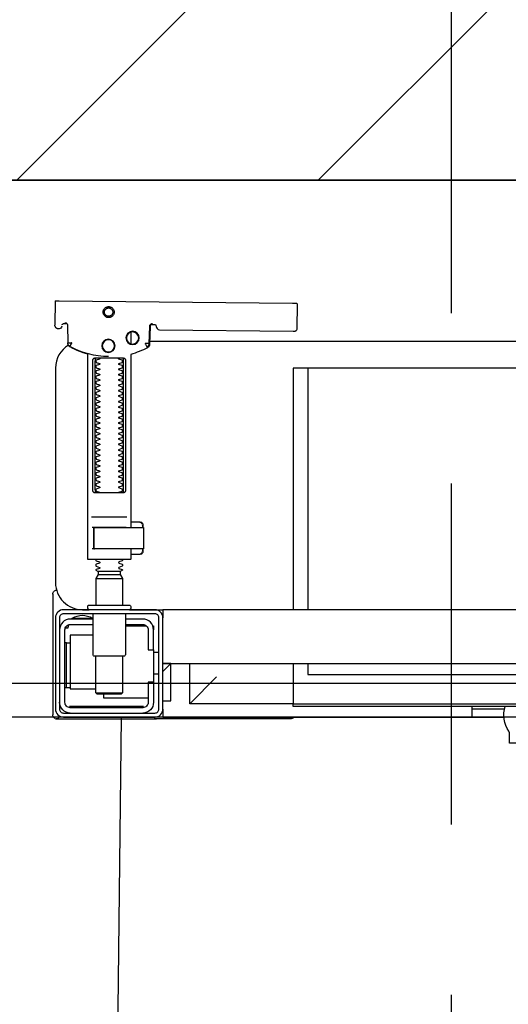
# Model space of a CAD drawing. Header units: millimetres. Extents: x 28600 to 181045, y -399112 to -163690.
# Tile 112 of 256: x 60853 to 60872, y -197765 to -197729. Entities that reach past the tile are written whole.
import ezdxf

# ---------------------------------------------------------------- set-up
doc = ezdxf.new("R2010")
doc.units = ezdxf.units.MM
doc.linetypes.add('HIDDEN', pattern=[9.525, 6.35, -3.175])
doc.layers.get('0').update_dxf_attribs({"color": 8})
for name, color, linetype in [('!! 0_Istn-cienka', 8, 'Continuous'), ('!! 1_hatch projektowane ściany', 8, 'Continuous'), ('!! 1_PROJ Sciany', 8, 'Continuous'), ('!! 1_zabudowa GK', 8, 'Continuous'), ('!! 2_wypos-sanitarne', 8, 'Continuous')]:
    doc.layers.add(name, color=color, linetype=linetype)
doc.layers.add('!!_@ wypos sanit nd', color=8, linetype='Continuous', plot=False)

# ---------------------------------------------------------------- blocks, each defined once
blk = doc.blocks.new('A$C324a30b8')
for points in [[(0.17552, 0), (0.17692, -0.11958)], [(-0.17552, 0), (0.17552, 0)]]:
    blk.add_lwpolyline(points)
blk = doc.blocks.new('A$C4ebe9e89')
for points in [[(0.16424, 0.15596), (0.16327, 0.15595), (0.16304, 0.15592), (0.16283, 0.15584), (0.16262, 0.15571), (0.16265, 0.15575), (0.16259, 0.15555), (0.16257, 0.15535, -0.157432), (0.16238, 0.15476), (0.1621, 0.15436, -0.241147), (0.16129, 0.15393), (0.1115, 0.15346), (0.11134, 0.15345), (0.11119, 0.15345), (0.11107, 0.15345), (0.11094, 0.15346), (0.11078, 0.15348), (0.11062, 0.15353), (0.11047, 0.15361), (0.11033, 0.15371), (0.11022, 0.15383), (0.11012, 0.15397), (0.11005, 0.15412), (0.11001, 0.15428), (0.11, 0.15445), (0.10995, 0.16345), (0.11023, 0.16384)], [(0.19647, 0.15658), (0.19626, 0.15656), (0.19605, 0.15648), (0.19585, 0.15635), (0.19566, 0.15614, 0.132231), (0.19551, 0.15564), (0.19546, 0.14909)], [(0.19768, 0.15528, 0.415336), (0.19869, 0.15429)], [(0.19885, 0.1543), (0.19898, 0.1543), (0.19913, 0.15431), (0.19927, 0.15434), (0.19941, 0.1544), (0.19953, 0.15447), (0.19965, 0.15456), (0.19975, 0.15466), (0.20007, 0.15512, 0.158481), (0.20026, 0.15571)], [(0.18031, 0.14393, 0.125713), (0.19466, 0.14774, 0.121439), (0.19519, 0.14823, -0.262119), (0.2, 0.13968), (0.2, 0.05968, -0.414214), (0.19, 0.04968), (0.18752, 0.04968, 0.405519), (0.188, 0.05018), (0.188, 0.05088, 0.414214), (0.1875, 0.05138), (0.1725, 0.05138, 0.414214), (0.172, 0.05088), (0.172, 0.05018, 0.405519), (0.17249, 0.04968, 0.001664), (0.15993, 0.04968)], [(0.172, 0.07232), (0.172, 0.06852, 0.414214), (0.1722, 0.06832), (0.18462, 0.06832), (0.1878, 0.06832, 0.414214), (0.188, 0.06852), (0.188, 0.14485), (0.18885, 0.1451), (0.18969, 0.14537), (0.19052, 0.14568), (0.19134, 0.146), (0.19215, 0.14635), (0.19295, 0.14672), (0.19374, 0.14712), (0.19456, 0.14756), (0.19465, 0.14762), (0.19473, 0.14768), (0.19481, 0.14775), (0.19488, 0.14782), (0.19495, 0.1479), (0.19502, 0.14799)], [(0.17647, 0.09332, 0.182836), (0.17637, 0.09341), (0.17515, 0.09381, 0.050055), (0.175, 0.09408), (0.175, 0.09436, 0.050055), (0.17515, 0.09462), (0.17637, 0.09503, 0.719897), (0.17637, 0.09541), (0.17515, 0.09581, 0.050055), (0.175, 0.09608), (0.175, 0.09636, 0.050055), (0.17515, 0.09662), (0.17637, 0.09703, 0.719897), (0.17637, 0.09741), (0.17515, 0.09781, 0.050055), (0.175, 0.09808), (0.175, 0.09836, 0.050055), (0.17515, 0.09862), (0.17637, 0.09903, 0.719897), (0.17637, 0.09941), (0.17515, 0.09981, 0.050055), (0.175, 0.10008), (0.175, 0.10036, 0.050055), (0.17515, 0.10062), (0.17637, 0.10103, 0.719897), (0.17637, 0.10141), (0.17515, 0.10181, 0.050055), (0.175, 0.10208), (0.175, 0.10236, 0.050055), (0.17515, 0.10262), (0.17637, 0.10303, 0.719897), (0.17637, 0.10341), (0.17515, 0.10381, 0.050055), (0.175, 0.10408), (0.175, 0.10436, 0.050055), (0.17515, 0.10462), (0.17637, 0.10503, 0.719897), (0.17637, 0.10541), (0.17515, 0.10581, 0.050055), (0.175, 0.10608), (0.175, 0.10636, 0.050055), (0.17515, 0.10662), (0.17637, 0.10703, 0.719897), (0.17637, 0.10741), (0.17515, 0.10781, 0.050055), (0.175, 0.10808), (0.175, 0.10836, 0.050055), (0.17515, 0.10862), (0.17637, 0.10903, 0.719897), (0.17637, 0.10941), (0.17515, 0.10981, 0.050055), (0.175, 0.11008), (0.175, 0.11036, 0.050055), (0.17515, 0.11062), (0.17637, 0.11103, 0.719897), (0.17637, 0.11141), (0.17515, 0.11181, 0.050055), (0.175, 0.11208), (0.175, 0.11236, 0.050055), (0.17515, 0.11262), (0.17637, 0.11303, 0.719897), (0.17637, 0.11341), (0.17515, 0.11381, 0.050055), (0.175, 0.11408), (0.175, 0.11436, 0.050055), (0.17515, 0.11462), (0.17637, 0.11503, 0.719897), (0.17637, 0.11541), (0.17515, 0.11581, 0.050055), (0.175, 0.11608), (0.175, 0.11636, 0.050055), (0.17515, 0.11662), (0.17637, 0.11703, 0.719897), (0.17637, 0.11741), (0.17515, 0.11781, 0.050055), (0.175, 0.11808), (0.175, 0.11836, 0.050055), (0.17515, 0.11862), (0.17637, 0.11903, 0.719897), (0.17637, 0.11941), (0.17515, 0.11981, 0.050055), (0.175, 0.12008), (0.175, 0.12036, 0.050055), (0.17515, 0.12062), (0.17637, 0.12103, 0.719897), (0.17637, 0.12141), (0.17515, 0.12181, 0.050055), (0.175, 0.12208), (0.175, 0.12236, 0.050055), (0.17515, 0.12262), (0.17637, 0.12303, 0.719897), (0.17637, 0.12341), (0.17515, 0.12381, 0.050055), (0.175, 0.12408), (0.175, 0.12436, 0.050055), (0.17515, 0.12462), (0.17637, 0.12503, 0.719897), (0.17637, 0.12541), (0.17515, 0.12581, 0.050055), (0.175, 0.12608), (0.175, 0.12636, 0.050055), (0.17515, 0.12662), (0.17637, 0.12703, 0.719897), (0.17637, 0.12741), (0.17515, 0.12781, 0.050055), (0.175, 0.12808), (0.175, 0.12836, 0.050055), (0.17515, 0.12862), (0.17637, 0.12903, 0.719897), (0.17637, 0.12941), (0.17515, 0.12981, 0.050055), (0.175, 0.13008), (0.175, 0.13036, 0.050055), (0.17515, 0.13062), (0.17637, 0.13103, 0.719897), (0.17637, 0.13141), (0.17515, 0.13181, 0.050055), (0.175, 0.13208), (0.175, 0.13236, 0.050055), (0.17515, 0.13262), (0.17637, 0.13303, 0.719897), (0.17637, 0.13341), (0.17515, 0.13381, 0.050055), (0.175, 0.13408), (0.175, 0.13436, 0.050055), (0.17515, 0.13462), (0.17637, 0.13503, 0.719897), (0.17637, 0.13541), (0.17515, 0.13581, 0.050055), (0.175, 0.13608), (0.175, 0.13636, 0.050055), (0.17515, 0.13662), (0.17637, 0.13703, 0.719897), (0.17637, 0.13741), (0.17515, 0.13781, 0.050055), (0.175, 0.13808), (0.175, 0.13836, 0.050055), (0.17515, 0.13862), (0.17637, 0.13903, 0.719897), (0.17637, 0.13941), (0.17515, 0.13981, 0.050055), (0.175, 0.14008), (0.175, 0.14036, 0.050055), (0.17515, 0.14062), (0.17637, 0.14103, 0.719897), (0.17637, 0.14141), (0.17515, 0.14181, 0.050055), (0.175, 0.14208), (0.175, 0.14236, 0.050055), (0.17515, 0.14262), (0.17637, 0.14303, 0.474594), (0.17647, 0.14332)], [(0.18353, 0.14332, 0.474594), (0.18364, 0.14303), (0.18486, 0.14262, 0.050055), (0.185, 0.14236), (0.185, 0.14208, 0.050055), (0.18486, 0.14181), (0.18364, 0.14141, 0.719897), (0.18364, 0.14103), (0.18486, 0.14062, 0.050055), (0.185, 0.14036), (0.185, 0.14008, 0.050055), (0.18486, 0.13981), (0.18364, 0.13941, 0.719897), (0.18364, 0.13903), (0.18486, 0.13862, 0.050055), (0.185, 0.13836), (0.185, 0.13808, 0.050055), (0.18486, 0.13781), (0.18364, 0.13741, 0.719897), (0.18364, 0.13703), (0.18486, 0.13662, 0.050055), (0.185, 0.13636), (0.185, 0.13608, 0.050055), (0.18486, 0.13581), (0.18364, 0.13541, 0.719897), (0.18364, 0.13503), (0.18486, 0.13462, 0.050055), (0.185, 0.13436), (0.185, 0.13408, 0.050055), (0.18486, 0.13381), (0.18364, 0.13341, 0.719897), (0.18364, 0.13303), (0.18486, 0.13262, 0.050055), (0.185, 0.13236), (0.185, 0.13208, 0.050055), (0.18486, 0.13181), (0.18364, 0.13141, 0.719897), (0.18364, 0.13103), (0.18486, 0.13062, 0.050055), (0.185, 0.13036), (0.185, 0.13008, 0.050055), (0.18486, 0.12981), (0.18364, 0.12941, 0.719897), (0.18364, 0.12903), (0.18486, 0.12862, 0.050055), (0.185, 0.12836), (0.185, 0.12808, 0.050055), (0.18486, 0.12781), (0.18364, 0.12741, 0.719897), (0.18364, 0.12703), (0.18486, 0.12662, 0.050055), (0.185, 0.12636), (0.185, 0.12608, 0.050055), (0.18486, 0.12581), (0.18364, 0.12541, 0.719897), (0.18364, 0.12503), (0.18486, 0.12462, 0.050055), (0.185, 0.12436), (0.185, 0.12408, 0.050055), (0.18486, 0.12381), (0.18364, 0.12341, 0.719897), (0.18364, 0.12303), (0.18486, 0.12262, 0.050055), (0.185, 0.12236), (0.185, 0.12208, 0.050055), (0.18486, 0.12181), (0.18364, 0.12141, 0.719897), (0.18364, 0.12103), (0.18486, 0.12062, 0.050055), (0.185, 0.12036), (0.185, 0.12008, 0.050055), (0.18486, 0.11981), (0.18364, 0.11941, 0.719897), (0.18364, 0.11903), (0.18486, 0.11862, 0.050055), (0.185, 0.11836), (0.185, 0.11808, 0.050055), (0.18486, 0.11781), (0.18364, 0.11741, 0.719897), (0.18364, 0.11703), (0.18486, 0.11662, 0.050055), (0.185, 0.11636), (0.185, 0.11608, 0.050055), (0.18486, 0.11581), (0.18364, 0.11541, 0.719897), (0.18364, 0.11503), (0.18486, 0.11462, 0.050055), (0.185, 0.11436), (0.185, 0.11408, 0.050055), (0.18486, 0.11381), (0.18364, 0.11341, 0.719897), (0.18364, 0.11303), (0.18486, 0.11262, 0.050055), (0.185, 0.11236), (0.185, 0.11208, 0.050055), (0.18486, 0.11181), (0.18364, 0.11141, 0.719897), (0.18364, 0.11103), (0.18486, 0.11062, 0.050055), (0.185, 0.11036), (0.185, 0.11008, 0.050055), (0.18486, 0.10981), (0.18364, 0.10941, 0.719897), (0.18364, 0.10903), (0.18486, 0.10862, 0.050055), (0.185, 0.10836), (0.185, 0.10808, 0.050055), (0.18486, 0.10781), (0.18364, 0.10741, 0.719897), (0.18364, 0.10703), (0.18486, 0.10662, 0.050055), (0.185, 0.10636), (0.185, 0.10608, 0.050055), (0.18486, 0.10581), (0.18364, 0.10541, 0.719897), (0.18364, 0.10503), (0.18486, 0.10462, 0.050055), (0.185, 0.10436), (0.185, 0.10408, 0.050055), (0.18486, 0.10381), (0.18364, 0.10341, 0.719897), (0.18364, 0.10303), (0.18486, 0.10262, 0.050055), (0.185, 0.10236), (0.185, 0.10208, 0.050055), (0.18486, 0.10181), (0.18364, 0.10141, 0.719897), (0.18364, 0.10103), (0.18486, 0.10062, 0.050055), (0.185, 0.10036), (0.185, 0.10008, 0.050055), (0.18486, 0.09981), (0.18364, 0.09941, 0.719897), (0.18364, 0.09903), (0.18486, 0.09862, 0.050055), (0.185, 0.09836), (0.185, 0.09808, 0.050055), (0.18486, 0.09781), (0.18364, 0.09741, 0.719897), (0.18364, 0.09703), (0.18486, 0.09662, 0.050055), (0.185, 0.09636), (0.185, 0.09608, 0.050055), (0.18486, 0.09581), (0.18364, 0.09541, 0.719897), (0.18364, 0.09503), (0.18486, 0.09462, 0.050055), (0.185, 0.09436), (0.185, 0.09408, 0.050055), (0.18486, 0.09381), (0.18364, 0.09341, 0.182836), (0.18353, 0.09332)], [(0.18575, 0.07252), (0.18575, 0.08011), (0.18572, 0.08022), (0.18564, 0.08029), (0.18555, 0.08032), (0.18565, 0.0803), (0.18573, 0.08024), (0.18577, 0.08014), (0.18577, 0.07252), (0.18574, 0.07241), (0.18567, 0.07234), (0.18547, 0.07232), (0.18558, 0.07237), (0.18564, 0.07252), (0.18564, 0.08012), (0.18557, 0.08027), (0.18547, 0.08032), (0.16743, 0.08032, 0.414214), (0.16723, 0.08012), (0.16723, 0.07252, 0.414214), (0.16743, 0.07232), (0.18547, 0.07232)], [(0.18556, 0.07232, 0.414213), (0.18576, 0.07252), (0.18575, 0.08011), (0.18575, 0.07252), (0.18572, 0.07241), (0.18565, 0.07234), (0.18555, 0.07232)], [(0.175, 0.06836), (0.175, 0.06812, -0.050055), (0.17515, 0.06786), (0.17636, 0.06745, -0.719897), (0.17636, 0.06707), (0.17515, 0.06666, -0.050055), (0.175, 0.0664), (0.175, 0.06612, -0.050055), (0.17515, 0.06586), (0.17636, 0.06545, -0.719897), (0.17636, 0.06507), (0.17515, 0.06466, -0.050055), (0.175, 0.0644), (0.1759, 0.06388), (0.1759, 0.06282), (0.175, 0.06126), (0.175, 0.05138)], [(0.185, 0.06836), (0.185, 0.06812, 0.050055), (0.18486, 0.06786), (0.18364, 0.06745, 0.719897), (0.18364, 0.06707), (0.18486, 0.06666, 0.050055), (0.185, 0.0664), (0.185, 0.06612, 0.050055), (0.18486, 0.06586), (0.18364, 0.06545, 0.719897), (0.18364, 0.06507), (0.18486, 0.06466, 0.050055), (0.185, 0.0644), (0.1841, 0.06388), (0.1841, 0.06282), (0.185, 0.06126), (0.185, 0.05138)], [(0.20011, 0.05684, 0.126559), (0.19962, 0.05693)], [(0.20099, 0.05547, 0.198909), (0.20055, 0.05654, 0.091301), (0.20011, 0.05684)], [(0.174, 0.04818), (0.174, 0.03288, 0.414214), (0.1745, 0.03238), (0.1855, 0.03238, 0.414214), (0.186, 0.03288), (0.186, 0.04818)], [(0.16379, 0.04368), (0.1635, 0.04368), (0.1635, 0.04218, -0.414214), (0.1675, 0.04618), (0.174, 0.04618)], [(0.174, 0.04418), (0.1675, 0.04418, 0.414214), (0.1655, 0.04218), (0.1655, 0.03468), (0.1635, 0.03468), (0.1635, 0.01518, 0.414214), (0.1675, 0.01118)], [(0.1635, 0.02268), (0.1655, 0.02268), (0.1655, 0.01518, 0.414214), (0.1675, 0.01318), (0.1945, 0.01318, 0.414214), (0.1965, 0.01518), (0.1965, 0.04218, 0.414214), (0.1945, 0.04418), (0.186, 0.04418)], [(0.19375, 0.04656, 0.119096), (0.19, 0.04764, 0.119096), (0.18625, 0.04656)], [(0.19375, 0.04618), (0.19375, 0.04656), (0.18625, 0.04656), (0.18625, 0.04618), (0.1945, 0.04618, -0.414214), (0.1985, 0.04218)], [(0.1945, 0.03721), (0.19515, 0.03722), (0.19542, 0.03722), (0.1956, 0.03722), (0.19567, 0.03722, 0.116465), (0.19589, 0.03728), (0.19601, 0.03733), (0.19601, 0.02063), (0.19589, 0.02068, 0.116465), (0.19567, 0.02074), (0.19542, 0.02074), (0.19515, 0.02074), (0.1945, 0.02075)], [(0.1945, 0.01118, 0.414214), (0.1985, 0.01518)], [(-0.04, 0.01368), (-0.03255, 0.01368, 0.236962), (-0.03118, 0.00443, -0.154353), (-0.031, 0.00386), (-0.031, 0), (0.031, 0), (0.031, 0.00386, -0.154353), (0.03118, 0.00443, 0.236962), (0.03256, 0.01368), (0.04, 0.01368)], [(0.11124, 0.00968), (0.11142, 0.00944), (0.11165, 0.00925), (0.11192, 0.0091), (0.1122, 0.00901), (0.1125, 0.00898), (0.1623, 0.00898, 0.326231), (0.16325, 0.00968)], [(0.1987, 0.01002, 0.000114), (0.1987, 0.01002, 0.517015), (0.20003, 0.00909), (0.19993, 0.00905), (0.19983, 0.00903), (0.19971, 0.009), (0.19958, 0.00899), (0.19948, 0.00899), (0.19903, 0.00899), (0.19841, 0.00899), (0.19771, 0.00899), (0.16428, 0.00899), (0.16393, 0.00899), (0.16357, 0.00899), (0.16323, 0.00899), (0.16294, 0.00899), (0.16269, 0.00899), (0.16249, 0.00899), (0.16237, 0.00899)], [(0.20011, 0.00912, 0.091301), (0.20055, 0.00942, 0.198909), (0.20099, 0.01048)]]:
    blk.add_lwpolyline(points, format="xyb")
for points in [[(0.19864, 0.1647), (0.11173, 0.16387)], [(0.20013, 0.1647), (0.20026, 0.15571)], [(0.16386, 0.15607), (0.16409, 0.15602), (0.16425, 0.15596), (0.1644, 0.15586), (0.16453, 0.15574), (0.16463, 0.1556), (0.16471, 0.15544), (0.16476, 0.15527), (0.16478, 0.1551), (0.16496, 0.14854), (0.16497, 0.14842), (0.16498, 0.14832), (0.16501, 0.14822), (0.16503, 0.14812), (0.16507, 0.14802), (0.16511, 0.14793), (0.16516, 0.14784), (0.16521, 0.14775), (0.16528, 0.14767), (0.16535, 0.14758), (0.16542, 0.14751), (0.1655, 0.14744), (0.16558, 0.14737), (0.16567, 0.14731), (0.16576, 0.14726), (0.16651, 0.14688), (0.16727, 0.14651), (0.16803, 0.14617), (0.16881, 0.14585), (0.1696, 0.14555), (0.17039, 0.14527), (0.17119, 0.14502), (0.172, 0.14478), (0.172, 0.08032)], [(0.1651, 0.14871), (0.16492, 0.1553), (0.1649, 0.15547), (0.16485, 0.15563), (0.16478, 0.15579), (0.16468, 0.15592), (0.16455, 0.15604), (0.16441, 0.15614), (0.16425, 0.15621), (0.16409, 0.15626), (0.16391, 0.15627)], [(0.19757, 0.15573), (0.19749, 0.15586), (0.19739, 0.15598), (0.19727, 0.15608), (0.19713, 0.15617), (0.19698, 0.15623), (0.19683, 0.15626), (0.19667, 0.15627), (0.19577, 0.15626)], [(0.172, 0.15305), (0.172, 0.14874)], [(0.16493, 0.14968), (-0.16477, 0.14968)], [(-0.11847, 0.04968), (-0.11847, 0.13968), (0.11153, 0.13968), (0.11153, 0.04968)], [(0.10602, 0.13968), (0.10602, 0.04968)], [(0.17483, 0.14232), (0.17483, 0.09432)], [(0.18523, 0.09432), (0.18523, 0.14232)], [(0.16732, 0.08028), (0.16732, 0.08144), (0.16736, 0.08156), (0.16746, 0.08164), (0.16767, 0.08169)], [(0.16751, 0.08053), (0.16754, 0.08079), (0.16766, 0.08132)], [(0.16811, 0.08203), (0.16776, 0.08162), (0.16776, 0.08196), (0.16779, 0.08207), (0.16786, 0.08214), (0.16797, 0.08218), (0.1681, 0.08219), (0.16822, 0.08219), (0.16842, 0.08221), (0.16887, 0.08232), (0.172, 0.08232)], [(0.16848, 0.08224), (0.16856, 0.0823), (0.16876, 0.08232)], [(0.18662, 0.08432), (0.17345, 0.08432)], [(0.17371, 0.08032), (0.18481, 0.08032), (0.18637, 0.08032)], [(0.16767, 0.07094), (0.16756, 0.07096), (0.16746, 0.07099), (0.16737, 0.07106), (0.16732, 0.0712), (0.16732, 0.07235)], [(0.16766, 0.07131), (0.16754, 0.07185), (0.16751, 0.0721)], [(0.172, 0.07032), (0.16887, 0.07032), (0.16842, 0.07042), (0.16831, 0.07044), (0.1682, 0.07044), (0.16806, 0.07045), (0.16795, 0.07046), (0.16783, 0.07052), (0.16776, 0.07067), (0.16776, 0.07101), (0.16811, 0.07061)], [(0.16876, 0.07032), (0.16866, 0.07032), (0.16848, 0.0704)], [(0.18558, 0.07232), (0.18637, 0.07232)], [(0.1759, 0.06388), (0.1841, 0.06388)], [(0.1841, 0.06282), (0.1759, 0.06282)], [(0.185, 0.06126), (0.175, 0.06126)], [(0.19963, 0.05696), (0.19976, 0.05695), (0.19988, 0.05692), (0.20001, 0.05688)], [(0.20099, 0.05547), (0.20099, 0.01048)], [(-0.16, 0.04668), (-0.16, 0.04968), (0.16, 0.04968), (0.16, 0.04668)], [(0.16, 0.03368), (0.16, 0.04568)], [(0.167, 0.04412), (0.16693, 0.04403), (0.16687, 0.04393), (0.16681, 0.04381), (0.16675, 0.04368)], [(0.19499, 0.04412), (0.19506, 0.04404), (0.19512, 0.04395), (0.19517, 0.04385), (0.19521, 0.04376), (0.19525, 0.04365), (0.19528, 0.04355), (0.19531, 0.04344), (0.19533, 0.04333), (0.19535, 0.04322), (0.19537, 0.04311), (0.19538, 0.04301), (0.19539, 0.04291), (0.19538, 0.04281), (0.19547, 0.04278), (0.19557, 0.04278), (0.19568, 0.04278), (0.19578, 0.04278), (0.19589, 0.04278), (0.19613, 0.04278), (0.19616, 0.04288), (0.19615, 0.04299), (0.19613, 0.04311), (0.19609, 0.04324), (0.19605, 0.04336), (0.19594, 0.04357)], [(0.1635, 0.03468), (0.1635, 0.04218)], [(0.174, 0.04368), (0.16618, 0.04368)], [(0.186, 0.04018), (0.1945, 0.04018), (0.1945, 0.02018), (0.185, 0.02018)], [(0.19591, 0.03729), (0.19602, 0.03729), (0.19616, 0.03729), (0.19632, 0.03729), (0.1965, 0.03729)], [(0.1615, 0.03368), (0.1635, 0.03368)], [(0.16, 0.02668), (0.157, 0.02968), (0.16, 0.02968), (-0.16, 0.02968), (-0.157, 0.02968), (-0.16, 0.02668)], [(0.10602, 0.02968), (0.10602, 0.0256), (-0.11847, 0.0256)], [(0.11153, 0.02968), (0.11153, 0.01468), (0.15, 0.01468)], [(0.14, 0.02468), (0.15, 0.01468), (0.15, 0.02968)], [(0.16, 0.01568), (0.157, 0.01568), (0.157, 0.02968)], [(0.175, 0.03238), (0.175, 0.01872), (0.1755, 0.01822), (0.1845, 0.01822), (0.185, 0.01872), (0.185, 0.03238)], [(0.1615, 0.02568), (0.1635, 0.02568)], [(0.185, 0.01872), (0.175, 0.01872)], [(0.1965, 0.02067), (0.19632, 0.02067), (0.19616, 0.02067), (0.19602, 0.02067), (0.19591, 0.02067)], [(0.1655, 0.01668), (0.182, 0.01668), (0.182, 0.01822)], [(0.03283, 0.01268), (0.045, 0.01268)], [(0.16, 0.01268), (0.16, 0.00968), (0.03305, 0.00968)], [(0.045, 0.01368), (0.045, 0.00968)], [(0.16722, 0.01368), (0.19467, 0.01368), (0.19478, 0.01368)], [(0.17, 0.01318), (0.17, 0.01368)], [(0.174, 0.01318), (0.174, 0.01368)]]:
    blk.add_lwpolyline(points)
for points in [[(0.18024, 0.15848), (0.18044, 0.15849), (0.18064, 0.15852), (0.18084, 0.15857), (0.18103, 0.15864), (0.18121, 0.15873), (0.18138, 0.15883), (0.18154, 0.15895), (0.18168, 0.15909), (0.18182, 0.15924), (0.18194, 0.1594), (0.18204, 0.15958), (0.18212, 0.15976), (0.18219, 0.15995), (0.18224, 0.16014), (0.18226, 0.16034), (0.18227, 0.16054), (0.18226, 0.16075), (0.18223, 0.16094), (0.18218, 0.16114), (0.18211, 0.16133), (0.18202, 0.16151), (0.18191, 0.16168), (0.18179, 0.16184), (0.18166, 0.16199), (0.18151, 0.16212), (0.18134, 0.16224), (0.18117, 0.16234), (0.18099, 0.16242), (0.1808, 0.16249), (0.1806, 0.16254), (0.1804, 0.16256), (0.1802, 0.16257), (0.18, 0.16256), (0.1798, 0.16253), (0.17961, 0.16248), (0.17942, 0.16241), (0.17924, 0.16232), (0.17907, 0.16222), (0.17891, 0.1621), (0.17876, 0.16196), (0.17863, 0.16181), (0.17851, 0.16165), (0.17841, 0.16147), (0.17832, 0.16129), (0.17826, 0.1611), (0.17821, 0.1609), (0.17818, 0.16071), (0.17818, 0.1605), (0.17819, 0.1603), (0.17822, 0.16011), (0.17827, 0.15991), (0.17834, 0.15972), (0.17843, 0.15954), (0.17853, 0.15937), (0.17865, 0.15921), (0.17879, 0.15906), (0.17894, 0.15893), (0.1791, 0.15881), (0.17928, 0.15871), (0.17946, 0.15863), (0.17965, 0.15856), (0.17984, 0.15851), (0.18004, 0.15849)], [(0.18024, 0.15897), (0.18039, 0.15898), (0.18054, 0.159), (0.18068, 0.15904), (0.18083, 0.15909), (0.18096, 0.15916), (0.18109, 0.15924), (0.18121, 0.15933), (0.18133, 0.15943), (0.18143, 0.15955), (0.18152, 0.15967), (0.18159, 0.1598), (0.18166, 0.15994), (0.18171, 0.16008), (0.18174, 0.16023), (0.18176, 0.16038), (0.18177, 0.16053), (0.18176, 0.16068), (0.18174, 0.16084), (0.1817, 0.16098), (0.18165, 0.16113), (0.18158, 0.16126), (0.1815, 0.16139), (0.18141, 0.16151), (0.1813, 0.16162), (0.18119, 0.16173), (0.18107, 0.16182), (0.18094, 0.16189), (0.1808, 0.16196), (0.18066, 0.16201), (0.18051, 0.16204), (0.18036, 0.16206), (0.18021, 0.16207), (0.18005, 0.16206), (0.1799, 0.16204), (0.17976, 0.162), (0.17961, 0.16194), (0.17948, 0.16188), (0.17935, 0.1618), (0.17923, 0.16171), (0.17911, 0.1616), (0.17901, 0.16149), (0.17892, 0.16137), (0.17885, 0.16124), (0.17878, 0.1611), (0.17873, 0.16095), (0.1787, 0.16081), (0.17868, 0.16066), (0.17867, 0.1605), (0.17868, 0.16035), (0.1787, 0.1602), (0.17874, 0.16005), (0.17879, 0.15991), (0.17886, 0.15977), (0.17894, 0.15964), (0.17903, 0.15952), (0.17914, 0.15941), (0.17925, 0.15931), (0.17937, 0.15922), (0.1795, 0.15914), (0.17964, 0.15908), (0.17978, 0.15903), (0.17993, 0.159), (0.18008, 0.15897)], [(0.16587, 0.14754), (0.16582, 0.14756), (0.16577, 0.1476), (0.16573, 0.14763), (0.16568, 0.14767), (0.16563, 0.14771), (0.16558, 0.14776), (0.16553, 0.14781), (0.16549, 0.14786), (0.16544, 0.14791), (0.1654, 0.14797), (0.16536, 0.14803), (0.16533, 0.14809), (0.16529, 0.14815), (0.16526, 0.14821), (0.16524, 0.14828), (0.16521, 0.14834), (0.16519, 0.14841), (0.16517, 0.14847), (0.16516, 0.14854), (0.16515, 0.1486), (0.16514, 0.14866), (0.16513, 0.14872), (0.16513, 0.14877), (0.16518, 0.14879), (0.16643, 0.14884), (0.16648, 0.14884), (0.16654, 0.14884), (0.16659, 0.14886), (0.16664, 0.14883), (0.16661, 0.14879), (0.16658, 0.14874), (0.16656, 0.14869), (0.16653, 0.14863), (0.16594, 0.14754)], [(0.18533, 0.14332), (0.18542, 0.14331), (0.1855, 0.1433), (0.18559, 0.14329), (0.18567, 0.14326), (0.18575, 0.14323), (0.18583, 0.14319), (0.18591, 0.14314), (0.18598, 0.14308), (0.18604, 0.14302), (0.1861, 0.14294), (0.18615, 0.14286), (0.18619, 0.14276), (0.18623, 0.14266), (0.18626, 0.14255), (0.18627, 0.14243), (0.18628, 0.14232), (0.18628, 0.09432), (0.18627, 0.0942), (0.18626, 0.09409), (0.18623, 0.09398), (0.18619, 0.09387), (0.18615, 0.09378), (0.1861, 0.09369), (0.18604, 0.09362), (0.18598, 0.09355), (0.18591, 0.09349), (0.18583, 0.09344), (0.18575, 0.0934), (0.18567, 0.09337), (0.18559, 0.09335), (0.1855, 0.09333), (0.18542, 0.09332), (0.18533, 0.09332), (0.17475, 0.09332), (0.17466, 0.09332), (0.17457, 0.09333), (0.17449, 0.09335), (0.1744, 0.09337), (0.17432, 0.0934), (0.17424, 0.09344), (0.17416, 0.09349), (0.17409, 0.09355), (0.17403, 0.09362), (0.17397, 0.09369), (0.17392, 0.09378), (0.17387, 0.09387), (0.17384, 0.09398), (0.17381, 0.09409), (0.17379, 0.0942), (0.17379, 0.09432), (0.17379, 0.14232), (0.17379, 0.14243), (0.17381, 0.14255), (0.17384, 0.14266), (0.17387, 0.14276), (0.17392, 0.14286), (0.17397, 0.14294), (0.17403, 0.14302), (0.17409, 0.14308), (0.17416, 0.14314), (0.17424, 0.14319), (0.17432, 0.14323), (0.1744, 0.14326), (0.17449, 0.14329), (0.17457, 0.1433), (0.17466, 0.14331), (0.17475, 0.14332)], [(-0.11847, 0.01368), (0.11153, 0.01368), (0.11153, 0.01468), (-0.11847, 0.01468)]]:
    blk.add_lwpolyline(points, close=True)
for points in [[(0.19546, 0.14908), (0.19546, 0.14908), (0.19546, 0.14908), (0.19546, 0.14909), (0.19546, 0.14909), (0.19546, 0.14909), (0.19546, 0.14909), (0.19546, 0.14909), (0.19546, 0.14909), (0.19546, 0.14909), (0.19546, 0.14909), (0.19546, 0.14909), (0.19546, 0.14909), (0.19546, 0.14909), (0.19546, 0.14909), (0.19546, 0.14909), (0.19546, 0.14909), (0.19546, 0.14909), (0.19546, 0.14909), (0.19546, 0.14909), (0.19546, 0.14908), (0.19546, 0.14908), (0.19546, 0.14908), (0.19546, 0.14908), (0.19546, 0.14908), (0.19546, 0.14908), (0.19546, 0.14908), (0.19546, 0.14908), (0.19546, 0.14908), (0.19546, 0.14908), (0.19546, 0.14908), (0.19546, 0.14908), (0.19546, 0.14908), (0.19546, 0.14908), (0.19546, 0.14908), (0.19546, 0.14908), (0.19546, 0.14908), (0.19546, 0.14909), (0.19545, 0.14909), (0.19545, 0.14909), (0.19545, 0.14909), (0.19545, 0.14909), (0.19545, 0.14909), (0.19545, 0.14909), (0.19545, 0.14909), (0.19545, 0.14909), (0.19544, 0.14909), (0.19544, 0.14908), (0.19544, 0.14908), (0.19544, 0.14908), (0.19544, 0.14908), (0.19543, 0.14908), (0.19543, 0.14908), (0.19543, 0.14908), (0.19543, 0.14908), (0.19543, 0.14908), (0.19543, 0.14908), (0.19543, 0.14908), (0.19542, 0.14908), (0.19542, 0.14908), (0.19542, 0.14908), (0.19542, 0.14908), (0.19542, 0.14908), (0.19541, 0.14908), (0.19541, 0.14908), (0.19541, 0.14908), (0.19541, 0.14908), (0.19541, 0.14908), (0.1954, 0.14908), (0.1954, 0.14908), (0.1954, 0.14908), (0.19539, 0.14908), (0.19539, 0.14908), (0.19538, 0.14909), (0.19537, 0.14909), (0.19537, 0.14909), (0.19536, 0.14909), (0.19536, 0.14909), (0.19536, 0.14909), (0.19535, 0.14909), (0.19535, 0.14909), (0.19534, 0.14909), (0.19534, 0.14909), (0.19533, 0.14909), (0.19533, 0.14909), (0.19532, 0.14909), (0.19531, 0.14909), (0.19531, 0.14909), (0.1953, 0.14909), (0.19529, 0.14909), (0.19529, 0.14909), (0.19528, 0.14909), (0.19527, 0.14909), (0.19527, 0.14909), (0.19526, 0.14909), (0.19525, 0.14909), (0.19524, 0.14909), (0.19524, 0.14909), (0.19523, 0.14909), (0.19522, 0.14909), (0.19521, 0.14909), (0.1952, 0.14909), (0.19519, 0.14909), (0.19518, 0.14909), (0.19517, 0.14909), (0.19516, 0.14909), (0.19516, 0.14909), (0.19515, 0.14909), (0.19514, 0.14909), (0.19513, 0.14909), (0.19512, 0.14909), (0.19511, 0.14909), (0.1951, 0.14909), (0.19508, 0.14909), (0.19507, 0.14909), (0.19506, 0.14909), (0.19505, 0.14909), (0.19504, 0.14909), (0.19503, 0.14909), (0.19502, 0.14909), (0.19501, 0.14909), (0.195, 0.14909), (0.19499, 0.14909), (0.19497, 0.14909), (0.19496, 0.14909), (0.19495, 0.14909), (0.19494, 0.1491), (0.19493, 0.1491), (0.19491, 0.1491), (0.1949, 0.1491), (0.19489, 0.1491), (0.19488, 0.1491), (0.19486, 0.1491), (0.19485, 0.1491), (0.19484, 0.1491), (0.19483, 0.1491), (0.19481, 0.1491), (0.19469, 0.1491), (0.19464, 0.1491), (0.19459, 0.1491), (0.19456, 0.1491), (0.19453, 0.1491), (0.19451, 0.1491), (0.19448, 0.1491), (0.19446, 0.1491), (0.19443, 0.1491), (0.19441, 0.1491), (0.19438, 0.1491), (0.19435, 0.1491), (0.19433, 0.1491), (0.19431, 0.1491), (0.19428, 0.1491), (0.19427, 0.1491), (0.19426, 0.1491), (0.19423, 0.1491), (0.19422, 0.1491), (0.19421, 0.1491), (0.1942, 0.1491), (0.19418, 0.1491), (0.19418, 0.1491), (0.19417, 0.1491), (0.19417, 0.1491), (0.19416, 0.1491), (0.19416, 0.1491), (0.19415, 0.14911), (0.19414, 0.14911), (0.19414, 0.14911), (0.19413, 0.14911), (0.19413, 0.14911), (0.19412, 0.14911), (0.19412, 0.14911), (0.19412, 0.14911), (0.19411, 0.14911), (0.19411, 0.1491), (0.1941, 0.1491), (0.1941, 0.1491), (0.1941, 0.1491), (0.19409, 0.1491), (0.19409, 0.1491), (0.19409, 0.1491), (0.19409, 0.1491), (0.19408, 0.1491), (0.19408, 0.1491), (0.19408, 0.1491), (0.19407, 0.1491), (0.19407, 0.1491), (0.19406, 0.1491), (0.19406, 0.1491), (0.19406, 0.1491), (0.19406, 0.1491), (0.19405, 0.1491), (0.19405, 0.1491), (0.19405, 0.1491), (0.19405, 0.14911), (0.19404, 0.14911), (0.19404, 0.14911), (0.19404, 0.14911), (0.19403, 0.14911), (0.19403, 0.14911), (0.19402, 0.14912), (0.19402, 0.14912), (0.19402, 0.14912), (0.19401, 0.14912), (0.19401, 0.14912), (0.19401, 0.14912), (0.194, 0.14912), (0.194, 0.14912), (0.194, 0.14912), (0.194, 0.14912), (0.194, 0.14912), (0.194, 0.14912), (0.194, 0.14912), (0.19399, 0.14912), (0.19399, 0.14912), (0.19399, 0.14912), (0.19399, 0.14912), (0.19399, 0.14912), (0.19399, 0.14912), (0.19398, 0.14912), (0.19398, 0.14912), (0.19398, 0.14911), (0.19398, 0.14911), (0.19398, 0.14911), (0.19398, 0.14911), (0.19397, 0.14911), (0.19397, 0.14911), (0.19397, 0.1491), (0.19397, 0.1491), (0.19397, 0.1491), (0.19397, 0.1491), (0.19397, 0.1491), (0.19397, 0.14909), (0.19397, 0.14909), (0.19397, 0.14909), (0.19397, 0.14909), (0.19397, 0.14908), (0.19397, 0.14908), (0.19397, 0.14908), (0.19397, 0.14908), (0.19397, 0.14908), (0.19397, 0.14907), (0.19397, 0.14907), (0.19397, 0.14907), (0.19397, 0.14907), (0.19397, 0.14907), (0.19398, 0.14906), (0.19398, 0.14906), (0.19398, 0.14906), (0.19398, 0.14906), (0.19398, 0.14906), (0.19398, 0.14905), (0.19399, 0.14905), (0.19399, 0.14905), (0.19399, 0.14905), (0.194, 0.14904), (0.194, 0.14904), (0.19401, 0.14903), (0.19401, 0.14903), (0.19401, 0.14903), (0.19402, 0.14902), (0.19402, 0.14902), (0.19402, 0.14902), (0.19403, 0.14901), (0.19403, 0.14901), (0.19403, 0.14901), (0.19403, 0.149), (0.19403, 0.149), (0.19403, 0.149), (0.19404, 0.14899), (0.19404, 0.14899), (0.19404, 0.14899), (0.19404, 0.14899), (0.19404, 0.14898), (0.19404, 0.14898), (0.19404, 0.14898), (0.19405, 0.14897), (0.19405, 0.14897), (0.19405, 0.14897), (0.19405, 0.14896), (0.19405, 0.14896), (0.19406, 0.14895), (0.19406, 0.14895), (0.19406, 0.14895), (0.19406, 0.14894), (0.19407, 0.14894), (0.19407, 0.14893), (0.19407, 0.14893), (0.19408, 0.14892), (0.19408, 0.14891), (0.19409, 0.1489), (0.19409, 0.14889), (0.1941, 0.14888), (0.1941, 0.14887), (0.19411, 0.14886), (0.19412, 0.14884), (0.19414, 0.14881), (0.19416, 0.14877), (0.19418, 0.14873), (0.19419, 0.14871), (0.1942, 0.1487), (0.19421, 0.14868), (0.19422, 0.14866), (0.19423, 0.14864), (0.19434, 0.14845), (0.19435, 0.14844), (0.19435, 0.14842), (0.19436, 0.1484), (0.19437, 0.14839), (0.19438, 0.14837), (0.19439, 0.14836), (0.1944, 0.14834), (0.19441, 0.14832), (0.19441, 0.14831), (0.19442, 0.14829), (0.19443, 0.14828), (0.19444, 0.14826), (0.19445, 0.14825), (0.19446, 0.14823), (0.19446, 0.14822), (0.19447, 0.14821), (0.19448, 0.14819), (0.19449, 0.14818), (0.19449, 0.14816), (0.1945, 0.14815), (0.19451, 0.14814), (0.19452, 0.14813), (0.19452, 0.14811), (0.19453, 0.1481), (0.19454, 0.14809), (0.19454, 0.14808), (0.19455, 0.14806), (0.19456, 0.14805), (0.19456, 0.14804), (0.19457, 0.14803), (0.19457, 0.14802), (0.19458, 0.14801), (0.19458, 0.148), (0.19459, 0.14799), (0.1946, 0.14798), (0.1946, 0.14797), (0.19461, 0.14796), (0.19461, 0.14795), (0.19462, 0.14794), (0.19462, 0.14793), (0.19463, 0.14792), (0.19463, 0.14791), (0.19463, 0.1479), (0.19464, 0.1479), (0.19464, 0.14789), (0.19465, 0.14788), (0.19465, 0.14787), (0.19465, 0.14787), (0.19466, 0.14786), (0.19466, 0.14785), (0.19466, 0.14785), (0.19467, 0.14784), (0.19467, 0.14784), (0.19467, 0.14783), (0.19468, 0.14783), (0.19468, 0.14782), (0.19468, 0.14782), (0.19468, 0.14782), (0.19468, 0.14781), (0.19468, 0.14781), (0.19468, 0.14781), (0.19468, 0.14781), (0.19469, 0.14781), (0.19469, 0.1478), (0.19469, 0.1478), (0.19469, 0.1478), (0.19469, 0.1478), (0.19469, 0.1478), (0.19469, 0.1478), (0.19469, 0.1478), (0.19469, 0.14779), (0.19469, 0.14779), (0.19469, 0.14779), (0.19469, 0.14779), (0.19469, 0.14779), (0.19469, 0.14779), (0.19469, 0.14779), (0.19469, 0.14779), (0.19469, 0.14779), (0.19469, 0.14779), (0.19469, 0.14779), (0.19469, 0.14779), (0.19469, 0.14779), (0.19469, 0.14779), (0.19469, 0.14779), (0.19469, 0.14779), (0.19469, 0.14778), (0.19469, 0.14778), (0.19469, 0.14778), (0.19469, 0.14778), (0.19469, 0.14778), (0.19469, 0.14778), (0.19469, 0.14778), (0.19469, 0.14778), (0.19469, 0.14778), (0.19469, 0.14778), (0.19469, 0.14778), (0.19469, 0.14778), (0.19469, 0.14778), (0.19469, 0.14778), (0.19469, 0.14778), (0.19469, 0.14778), (0.19469, 0.14778), (0.19469, 0.14778), (0.19469, 0.14778), (0.19469, 0.14778), (0.19469, 0.14778), (0.19469, 0.14778), (0.19469, 0.14778), (0.19469, 0.14778), (0.1947, 0.14778, 0.269557)], [(0.16, 0.01268), (0.16, 0.04668, -0.414214), (0.163, 0.04968), (0.197, 0.04968, -0.414214), (0.2, 0.04668), (0.2, 0.01268, -0.414214), (0.197, 0.00968), (0.163, 0.00968, -0.414214)], [(0.1985, 0.04668), (0.1985, 0.01268, -0.414214), (0.197, 0.01118), (0.163, 0.01118, -0.414214), (0.1615, 0.01268), (0.1615, 0.04668, -0.414214), (0.163, 0.04818), (0.197, 0.04818, -0.414214)]]:
    blk.add_lwpolyline(points, format="xyb", close=True)
for centre, radius in [((0.17129, 0.1509), 0.00247), ((0.17129, 0.15089), 0.00227), ((0.18031, 0.14798), 0.00247), ((0.18031, 0.14798), 0.00227)]:
    blk.add_circle(centre, radius)
for centre, major_axis, ratio, start_param, end_param in [((0.11145, 0.16346), (-0.0015, -0.00001), 0.008666, 6.276938, 6.283143), ((0.11173, 0.16385), (0.0015, 0.00001), 0.008666, 1.564549, 3.135353), ((0.19863, 0.16469), (0.0015, 0.00001), 0.008666, 0.000034, 1.564556), ((0.16326, 0.15695), (0.00001, -0.001), 0.006244, 0, 0.008667), ((0.19846, 0.15618), (-0.000892, -0.000453), 0.001081, 6.273741, 6.283185), ((0.19868, 0.15529), (-0.001, -0.00001), 0.00236, 6.276941, 6.283185), ((0.19849, 0.1543), (0.000501, 0.000005), 0.008666, 5.12776, 5.491123), ((0.19868, 0.15529), (0.000013, -0.001), 0.403131, 6.273715, 6.283185), ((0.19883, 0.1553), (0.000018, -0.001), 0.702652, 6.271005, 6.283185), ((0.19876, 0.15569), (0.0015, 0.00002), 0.011557, 6.27692, 6.283202), ((0.17484, 0.14232), (0, 0.001), 0.006244, 0, 1.570796), ((0.18031, 0.14443), (0.000005, -0.0005), 0.006244, 0, 0.008667), ((0.18524, 0.14232), (0, -0.001), 0.006244, 3.141593, 4.712389), ((0.17484, 0.09432), (0, -0.001), 0.006244, 4.712389, 6.283185), ((0.18524, 0.09432), (0, -0.001), 0.006244, 4.712389, 6.283185), ((0.16768, 0.08149), (-0.000013, 0.0002), 0.199357, 6.276703, 6.276744), ((0.16768, 0.07114), (-0.000013, -0.0002), 0.199357, 0.006339, 0.00638)]:
    blk.add_ellipse(centre, major_axis=major_axis, ratio=ratio, start_param=start_param, end_param=end_param)

msp = doc.modelspace()

# ---------------------------------------------------------------- hatches: boundary and pattern name
at = {"layer": '!! 1_hatch projektowane ściany'}
h = msp.add_hatch(dxfattribs=at)
h.set_pattern_fill('ANSI31', color=256, scale=2.5)
h.set_pattern_definition([(45, (0, -1.54), (-5.61266008, 5.61266008), [])])
h.paths.add_polyline_path([(60824.56735, -197734.62813), (61135.43682, -197734.62813), (61135.43682, -197722.62813), (60824.56735, -197722.62813)])

# ---------------------------------------------------------------- linework, layer by layer
at = {"layer": '!! 0_Istn-cienka', "linetype": 'HIDDEN', "ltscale": 2}
msp.add_lwpolyline([(60869.56735, -197441.12813), (60869.56735, -197971.12813)], dxfattribs=at)
at = {"layer": '!! 1_hatch projektowane ściany'}
msp.add_lwpolyline([(60824.56735, -197734.62813), (61135.43682, -197734.62813), (61135.43682, -197722.62813), (60824.56735, -197722.62813)], close=True, dxfattribs=at)
at = {"layer": '!! 1_PROJ Sciany'}
msp.add_lwpolyline([(61135.43682, -197734.62813), (60824.56735, -197734.62813)], dxfattribs=at)
at = {"layer": '!! 1_zabudowa GK'}
for points in [[(61135.43682, -197753.37813), (60824.56735, -197753.37813)], [(61135.43682, -197754.62813), (60824.56735, -197754.62813)]]:
    msp.add_lwpolyline(points, dxfattribs=at)

# ---------------------------------------------------------------- block references
at = {"layer": '!! 2_wypos-sanitarne', "xscale": -100, "yscale": 100, "zscale": 100}
msp.add_blockref('A$C324a30b8', (60874.83287, -197754.62813), dxfattribs=at)
at = {"layer": '!!_@ wypos sanit nd', "xscale": -100, "yscale": 100, "zscale": 100}
msp.add_blockref('A$C4ebe9e89', (60874.83287, -197755.59613), dxfattribs=at)

doc.saveas('drawing.dxf')
